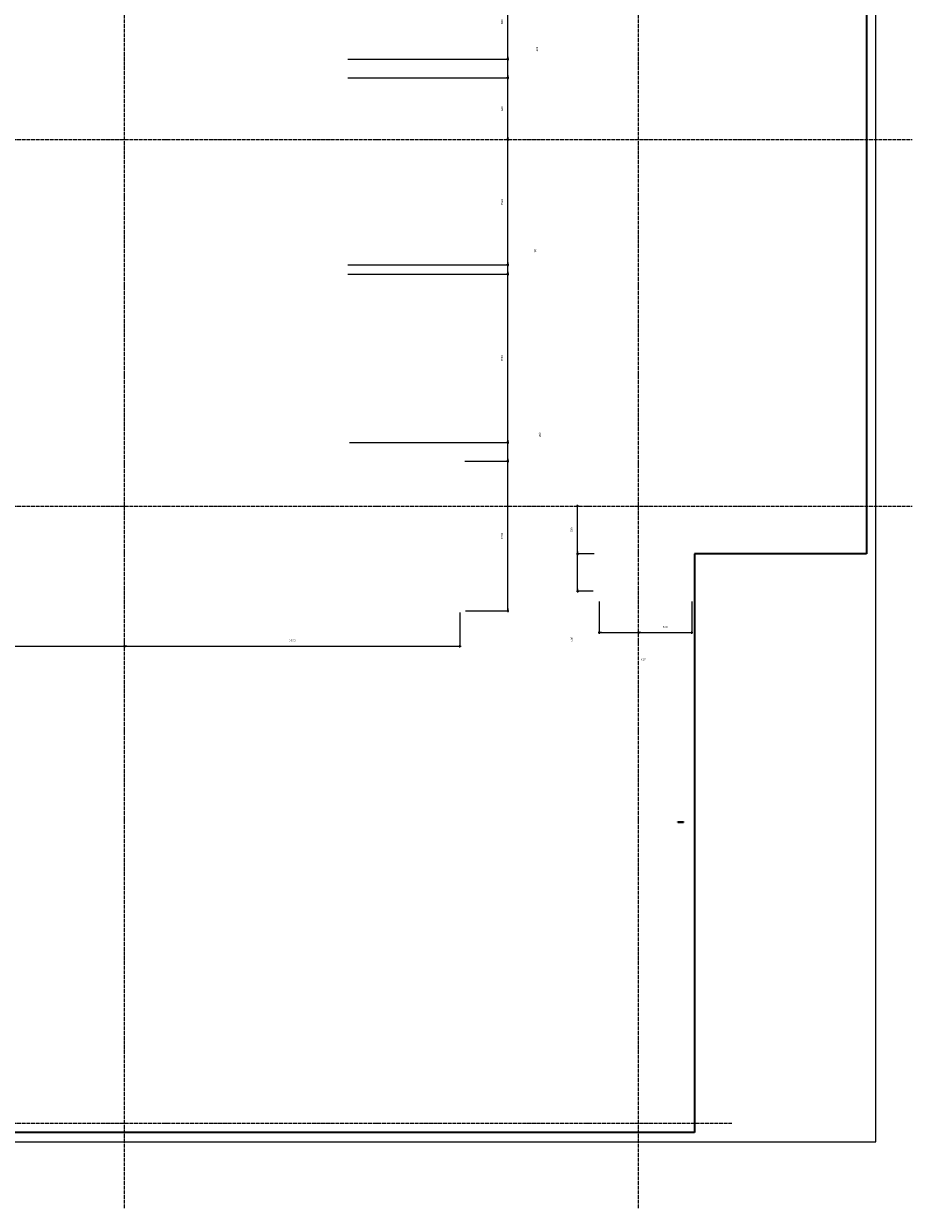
# Model space of a CAD drawing. Header units: millimetres. Extents: x -3170 to 89801, y -74170 to 82422.
# Tile 14 of 105: x 37320 to 46830, y 15830 to 28500. Entities that reach past the tile are written whole.
import ezdxf

# ---------------------------------------------------------------- set-up
doc = ezdxf.new("R2010")
doc.units = ezdxf.units.MM
doc.header["$PDMODE"] = 65
for name, pattern in [('______11', [50, 40, -5, 0, -5]), ('______3', [50, 40, -10]), ('______5', [110, 80, -10, 10, -10])]:
    doc.linetypes.add(name, pattern=pattern)
for name, color, linetype, lineweight in [('Standard', 7, 'Continuous', 25), ('Балка_ общее', 7, '______3', 13), ('Размерная линия_ общее', 7, 'Continuous', 13)]:
    doc.layers.add(name, color=color, linetype=linetype, lineweight=lineweight)
doc.layers.add('Осевая линия_ общее', color=7, linetype='______5', lineweight=13, true_color=0xa0a0a0)
doc.styles.add('ISOCPEUR', font='ISOCPEUR')
doc.dimstyles.new('DIMSTYLE_3', dxfattribs={"dimtxt": 22, "dimasz": 25, "dimexe": 0, "dimexo": 0, "dimgap": 11, "dimtad": 2, "dimdec": 0, "dimrnd": 5, "dimzin": 12, "dimdsep": 46, "dimtxsty": 'ISOCPEUR', "dimblk1": 'ALL_ML_STRICH', "dimblk2": 'ALL_ML_STRICH', "dimsah": 1, "dimcen": 0, "dimclrd": 7, "dimclre": 256, "dimclrt": 7, "dimadec": 0, "dimazin": 0, "dimtfac": 1, "dimtdec": 0, "dimtix": 1, "dimtmove": 2, "dimatfit": 3, "dimfxl": 0, "dimtzin": 0, "dimlwd": 0, "dimlwe": -3, "dimarcsym": 0})
doc.dimstyles.new('DIMSTYLE_7', dxfattribs={"dimtxt": 22, "dimasz": 25, "dimexe": 0, "dimexo": 0, "dimgap": 11, "dimtad": 0, "dimdec": 0, "dimrnd": 5, "dimzin": 12, "dimdsep": 46, "dimtxsty": 'ISOCPEUR', "dimblk1": 'ALL_ML_STRICH', "dimblk2": 'ALL_ML_STRICH', "dimsah": 1, "dimcen": 0, "dimclrd": 7, "dimclre": 256, "dimclrt": 7, "dimadec": 0, "dimazin": 0, "dimtfac": 1, "dimtdec": 0, "dimtix": 1, "dimtmove": 2, "dimatfit": 3, "dimfxl": 0, "dimtzin": 0, "dimlwd": 0, "dimlwe": -3, "dimarcsym": 0})

# ---------------------------------------------------------------- blocks, each defined once
blk = doc.blocks.new('СЛОЖНЫЙ_ОБЪЕКТ_1')
at = {"layer": 'Осевая линия_ общее', "color": 253, "linetype": '______11', "lineweight": -3, "true_color": 0xa0a0a0, "transparency": 33554687}
for p, q in [((38400, 15830), (38400, 39510)), ((43900, 15830), (43900, 39510)), ((27980, 27260), (46830, 27260)), ((27980, 23340), (46830, 23340)), ((27980, 16740), (44900, 16740))]:
    blk.add_line(p, q, dxfattribs=at)
blk = doc.blocks.new('ALL_ML_STRICH')
at = {"color": 0, "linetype": 'ByBlock', "lineweight": -2}
for p, q in [((-1, 0), (0.5, 0)), ((-0.3, -0.3), (0.3, 0.3)), ((0, -0.5), (0, 0.5))]:
    blk.add_line(p, q, dxfattribs=at)
blk = doc.blocks.new('*D183')
at = {"layer": 'DEFPOINTS', "color": 7, "linetype": 'Continuous', "lineweight": 13, "transparency": 33554687}
for p in [(43526, 22830), (43247, 22430), (43515, 22430)]:
    blk.add_point(p, dxfattribs=at)
at = {"layer": 'Размерная линия_ общее', "color": 253, "linetype": 'Continuous', "lineweight": -2, "true_color": 0xa0a0a0, "transparency": 33554687}
for p, q in [((43426, 22830), (43247, 22830)), ((43415, 22430), (43247, 22430))]:
    blk.add_line(p, q, dxfattribs=at)
at = {"layer": 'Размерная линия_ общее', "color": 7, "linetype": 'Continuous', "lineweight": -2, "transparency": 33554687}
blk.add_line((43247, 22430), (43247, 22830), dxfattribs=at)
at = {"layer": 'Размерная линия_ общее', "color": 7, "linetype": 'Continuous', "lineweight": 13, "transparency": 33554687, "xscale": 25, "yscale": 25, "zscale": 25}
for p, rotation in [((43247, 22830), 90), ((43247, 22430), 270)]:
    blk.add_blockref('ALL_ML_STRICH', p, dxfattribs=dict(at, rotation=rotation))
at = {"layer": 'Размерная линия_ общее', "color": 7, "linetype": 'Continuous', "lineweight": 13, "transparency": 33554687, "insert": (43186, 21916), "char_height": 22, "width": 66, "attachment_point": 5, "rotation": 90, "style": 'ISOCPEUR'}
blk.add_mtext('\\A1;{400}', dxfattribs=at)
blk = doc.blocks.new('*D184')
at = {"layer": 'DEFPOINTS', "color": 7, "linetype": 'Continuous', "lineweight": 13, "transparency": 33554687}
for p in [(43368, 23340), (43247, 22830), (43526, 22830)]:
    blk.add_point(p, dxfattribs=at)
at = {"layer": 'Размерная линия_ общее', "color": 253, "linetype": 'Continuous', "lineweight": -2, "true_color": 0xa0a0a0, "transparency": 33554687}
for p, q in [((43247, 23340), (43247, 23340)), ((43426, 22830), (43247, 22830))]:
    blk.add_line(p, q, dxfattribs=at)
at = {"layer": 'Размерная линия_ общее', "color": 7, "linetype": 'Continuous', "lineweight": -2, "transparency": 33554687}
blk.add_line((43247, 22830), (43247, 23340), dxfattribs=at)
at = {"layer": 'Размерная линия_ общее', "color": 7, "linetype": 'Continuous', "lineweight": 13, "transparency": 33554687, "xscale": 25, "yscale": 25, "zscale": 25}
for p, rotation in [((43247, 23340), 90), ((43247, 22830), 270)]:
    blk.add_blockref('ALL_ML_STRICH', p, dxfattribs=dict(at, rotation=rotation))
at = {"layer": 'Размерная линия_ общее', "color": 7, "linetype": 'Continuous', "lineweight": 13, "transparency": 33554687, "insert": (43186, 23088), "char_height": 22, "width": 66, "attachment_point": 5, "rotation": 90, "style": 'ISOCPEUR'}
blk.add_mtext('\\A1;{510}', dxfattribs=at)
blk = doc.blocks.new('*D185')
at = {"layer": 'DEFPOINTS', "color": 7, "linetype": 'Continuous', "lineweight": 13, "transparency": 33554687}
for p in [(43480, 22419), (43900, 22050), (43480, 21987)]:
    blk.add_point(p, dxfattribs=at)
at = {"layer": 'Размерная линия_ общее', "color": 253, "linetype": 'Continuous', "lineweight": -2, "true_color": 0xa0a0a0, "transparency": 33554687}
for p, q in [((43480, 22319), (43480, 21987)), ((43900, 21987), (43900, 21987))]:
    blk.add_line(p, q, dxfattribs=at)
at = {"layer": 'Размерная линия_ общее', "color": 7, "linetype": 'Continuous', "lineweight": -2, "transparency": 33554687}
blk.add_line((43480, 21987), (43900, 21987), dxfattribs=at)
at = {"layer": 'Размерная линия_ общее', "color": 7, "linetype": 'Continuous', "lineweight": 13, "transparency": 33554687, "xscale": 25, "yscale": 25, "zscale": 25, "rotation": 180}
blk.add_blockref('ALL_ML_STRICH', (43480, 21987), dxfattribs=at)
at = {"layer": 'Размерная линия_ общее', "color": 7, "linetype": 'Continuous', "lineweight": 13, "transparency": 33554687, "xscale": 25, "yscale": 25, "zscale": 25}
blk.add_blockref('ALL_ML_STRICH', (43900, 21987), dxfattribs=at)
at = {"layer": 'Размерная линия_ общее', "color": 7, "linetype": 'Continuous', "lineweight": 13, "transparency": 33554687, "insert": (43950, 21703), "char_height": 22, "width": 66, "attachment_point": 5, "style": 'ISOCPEUR'}
blk.add_mtext('\\A1;{420}', dxfattribs=at)
blk = doc.blocks.new('*D186')
at = {"layer": 'DEFPOINTS', "color": 7, "linetype": 'Continuous', "lineweight": 13, "transparency": 33554687}
for p in [(44470, 22419), (43900, 22050), (43900, 21987)]:
    blk.add_point(p, dxfattribs=at)
at = {"layer": 'Размерная линия_ общее', "color": 253, "linetype": 'Continuous', "lineweight": -2, "true_color": 0xa0a0a0, "transparency": 33554687}
for p, q in [((44470, 22319), (44470, 21987)), ((43900, 21987), (43900, 21987))]:
    blk.add_line(p, q, dxfattribs=at)
at = {"layer": 'Размерная линия_ общее', "color": 7, "linetype": 'Continuous', "lineweight": -2, "transparency": 33554687}
blk.add_line((43900, 21987), (44470, 21987), dxfattribs=at)
at = {"layer": 'Размерная линия_ общее', "color": 7, "linetype": 'Continuous', "lineweight": 13, "transparency": 33554687, "xscale": 25, "yscale": 25, "zscale": 25, "rotation": 180}
blk.add_blockref('ALL_ML_STRICH', (43900, 21987), dxfattribs=at)
at = {"layer": 'Размерная линия_ общее', "color": 7, "linetype": 'Continuous', "lineweight": 13, "transparency": 33554687, "xscale": 25, "yscale": 25, "zscale": 25}
blk.add_blockref('ALL_ML_STRICH', (44470, 21987), dxfattribs=at)
at = {"layer": 'Размерная линия_ общее', "color": 7, "linetype": 'Continuous', "lineweight": 13, "transparency": 33554687, "insert": (44186, 22048), "char_height": 22, "width": 66, "attachment_point": 5, "style": 'ISOCPEUR'}
blk.add_mtext('\\A1;{570}', dxfattribs=at)
blk = doc.blocks.new('*D187')
at = {"layer": 'DEFPOINTS', "color": 7, "linetype": 'Continuous', "lineweight": 13, "transparency": 33554687}
for p in [(35748, 22304), (35748, 21842), (38400, 21877)]:
    blk.add_point(p, dxfattribs=at)
at = {"layer": 'Размерная линия_ общее', "color": 253, "linetype": 'Continuous', "lineweight": -2, "true_color": 0xa0a0a0, "transparency": 33554687}
for p, q in [((35748, 22204), (35748, 21842)), ((38400, 21842), (38400, 21842))]:
    blk.add_line(p, q, dxfattribs=at)
at = {"layer": 'Размерная линия_ общее', "color": 7, "linetype": 'Continuous', "lineweight": -2, "transparency": 33554687}
blk.add_line((35748, 21842), (38400, 21842), dxfattribs=at)
at = {"layer": 'Размерная линия_ общее', "color": 7, "linetype": 'Continuous', "lineweight": 13, "transparency": 33554687, "xscale": 25, "yscale": 25, "zscale": 25, "rotation": 180}
blk.add_blockref('ALL_ML_STRICH', (35748, 21842), dxfattribs=at)
at = {"layer": 'Размерная линия_ общее', "color": 7, "linetype": 'Continuous', "lineweight": 13, "transparency": 33554687, "xscale": 25, "yscale": 25, "zscale": 25}
blk.add_blockref('ALL_ML_STRICH', (38400, 21842), dxfattribs=at)
at = {"layer": 'Размерная линия_ общее', "color": 7, "linetype": 'Continuous', "lineweight": 13, "transparency": 33554687, "insert": (37075, 21903), "char_height": 22, "width": 88, "attachment_point": 5, "style": 'ISOCPEUR'}
blk.add_mtext('\\A1;{2650}', dxfattribs=at)
blk = doc.blocks.new('*D188')
at = {"layer": 'DEFPOINTS', "color": 7, "linetype": 'Continuous', "lineweight": 13, "transparency": 33554687}
for p in [(41988, 22304), (38400, 21877), (38400, 21842)]:
    blk.add_point(p, dxfattribs=at)
at = {"layer": 'Размерная линия_ общее', "color": 253, "linetype": 'Continuous', "lineweight": -2, "true_color": 0xa0a0a0, "transparency": 33554687}
for p, q in [((41988, 22204), (41988, 21842)), ((38400, 21842), (38400, 21842))]:
    blk.add_line(p, q, dxfattribs=at)
at = {"layer": 'Размерная линия_ общее', "color": 7, "linetype": 'Continuous', "lineweight": -2, "transparency": 33554687}
blk.add_line((38400, 21842), (41988, 21842), dxfattribs=at)
at = {"layer": 'Размерная линия_ общее', "color": 7, "linetype": 'Continuous', "lineweight": 13, "transparency": 33554687, "xscale": 25, "yscale": 25, "zscale": 25, "rotation": 180}
blk.add_blockref('ALL_ML_STRICH', (38400, 21842), dxfattribs=at)
at = {"layer": 'Размерная линия_ общее', "color": 7, "linetype": 'Continuous', "lineweight": 13, "transparency": 33554687, "xscale": 25, "yscale": 25, "zscale": 25}
blk.add_blockref('ALL_ML_STRICH', (41988, 21842), dxfattribs=at)
at = {"layer": 'Размерная линия_ общее', "color": 7, "linetype": 'Continuous', "lineweight": 13, "transparency": 33554687, "insert": (40195, 21903), "char_height": 22, "width": 88, "attachment_point": 5, "style": 'ISOCPEUR'}
blk.add_mtext('\\A1;{3590}', dxfattribs=at)
blk = doc.blocks.new('*D189')
at = {"layer": 'DEFPOINTS', "color": 7, "linetype": 'Continuous', "lineweight": 13, "transparency": 33554687}
for p in [(41941, 23820), (41949, 22220), (42500, 22220)]:
    blk.add_point(p, dxfattribs=at)
at = {"layer": 'Размерная линия_ общее', "color": 253, "linetype": 'Continuous', "lineweight": -2, "true_color": 0xa0a0a0, "transparency": 33554687}
for p, q in [((42041, 23820), (42500, 23820)), ((42049, 22220), (42500, 22220))]:
    blk.add_line(p, q, dxfattribs=at)
at = {"layer": 'Размерная линия_ общее', "color": 7, "linetype": 'Continuous', "lineweight": -2, "transparency": 33554687}
blk.add_line((42500, 22220), (42500, 23820), dxfattribs=at)
at = {"layer": 'Размерная линия_ общее', "color": 7, "linetype": 'Continuous', "lineweight": 13, "transparency": 33554687, "xscale": 25, "yscale": 25, "zscale": 25}
for p, rotation in [((42500, 23820), 90), ((42500, 22220), 270)]:
    blk.add_blockref('ALL_ML_STRICH', p, dxfattribs=dict(at, rotation=rotation))
at = {"layer": 'Размерная линия_ общее', "color": 7, "linetype": 'Continuous', "lineweight": 13, "transparency": 33554687, "insert": (42439, 23023), "char_height": 22, "width": 88, "attachment_point": 5, "rotation": 90, "style": 'ISOCPEUR'}
blk.add_mtext('\\A1;{1600}', dxfattribs=at)
blk = doc.blocks.new('*D190')
at = {"layer": 'DEFPOINTS', "color": 7, "linetype": 'Continuous', "lineweight": 13, "transparency": 33554687}
for p in [(40706, 24020), (41941, 23820), (42500, 23820)]:
    blk.add_point(p, dxfattribs=at)
at = {"layer": 'Размерная линия_ общее', "color": 253, "linetype": 'Continuous', "lineweight": -2, "true_color": 0xa0a0a0, "transparency": 33554687}
for p, q in [((40806, 24020), (42500, 24020)), ((42041, 23820), (42500, 23820))]:
    blk.add_line(p, q, dxfattribs=at)
at = {"layer": 'Размерная линия_ общее', "color": 7, "linetype": 'Continuous', "lineweight": -2, "transparency": 33554687}
blk.add_line((42500, 23820), (42500, 24020), dxfattribs=at)
at = {"layer": 'Размерная линия_ общее', "color": 7, "linetype": 'Continuous', "lineweight": 13, "transparency": 33554687, "xscale": 25, "yscale": 25, "zscale": 25}
for p, rotation in [((42500, 24020), 90), ((42500, 23820), 270)]:
    blk.add_blockref('ALL_ML_STRICH', p, dxfattribs=dict(at, rotation=rotation))
at = {"layer": 'Размерная линия_ общее', "color": 7, "linetype": 'Continuous', "lineweight": 13, "transparency": 33554687, "insert": (42844, 24104), "char_height": 22, "width": 66, "attachment_point": 5, "rotation": 90, "style": 'ISOCPEUR'}
blk.add_mtext('\\A1;{200}', dxfattribs=at)
blk = doc.blocks.new('*D191')
at = {"layer": 'DEFPOINTS', "color": 7, "linetype": 'Continuous', "lineweight": 13, "transparency": 33554687}
for p in [(40690, 25820), (40706, 24020), (42500, 24020)]:
    blk.add_point(p, dxfattribs=at)
at = {"layer": 'Размерная линия_ общее', "color": 253, "linetype": 'Continuous', "lineweight": -2, "true_color": 0xa0a0a0, "transparency": 33554687}
for p, q in [((40790, 25820), (42500, 25820)), ((40806, 24020), (42500, 24020))]:
    blk.add_line(p, q, dxfattribs=at)
at = {"layer": 'Размерная линия_ общее', "color": 7, "linetype": 'Continuous', "lineweight": -2, "transparency": 33554687}
blk.add_line((42500, 24020), (42500, 25820), dxfattribs=at)
at = {"layer": 'Размерная линия_ общее', "color": 7, "linetype": 'Continuous', "lineweight": 13, "transparency": 33554687, "xscale": 25, "yscale": 25, "zscale": 25}
for p, rotation in [((42500, 25820), 90), ((42500, 24020), 270)]:
    blk.add_blockref('ALL_ML_STRICH', p, dxfattribs=dict(at, rotation=rotation))
at = {"layer": 'Размерная линия_ общее', "color": 7, "linetype": 'Continuous', "lineweight": 13, "transparency": 33554687, "insert": (42439, 24923), "char_height": 22, "width": 88, "attachment_point": 5, "rotation": 90, "style": 'ISOCPEUR'}
blk.add_mtext('\\A1;{1800}', dxfattribs=at)
blk = doc.blocks.new('*D192')
at = {"layer": 'DEFPOINTS', "color": 7, "linetype": 'Continuous', "lineweight": 13, "transparency": 33554687}
for p in [(40690, 25920), (40690, 25820), (42500, 25820)]:
    blk.add_point(p, dxfattribs=at)
at = {"layer": 'Размерная линия_ общее', "color": 253, "linetype": 'Continuous', "lineweight": -2, "true_color": 0xa0a0a0, "transparency": 33554687}
for p, q in [((40790, 25920), (42500, 25920)), ((40790, 25820), (42500, 25820))]:
    blk.add_line(p, q, dxfattribs=at)
at = {"layer": 'Размерная линия_ общее', "color": 7, "linetype": 'Continuous', "lineweight": -2, "transparency": 33554687}
blk.add_line((42500, 25820), (42500, 25920), dxfattribs=at)
at = {"layer": 'Размерная линия_ общее', "color": 7, "linetype": 'Continuous', "lineweight": 13, "transparency": 33554687, "xscale": 25, "yscale": 25, "zscale": 25}
for p, rotation in [((42500, 25920), 90), ((42500, 25820), 270)]:
    blk.add_blockref('ALL_ML_STRICH', p, dxfattribs=dict(at, rotation=rotation))
at = {"layer": 'Размерная линия_ общее', "color": 7, "linetype": 'Continuous', "lineweight": 13, "transparency": 33554687, "insert": (42794, 26067), "char_height": 22, "width": 66, "attachment_point": 5, "rotation": 90, "style": 'ISOCPEUR'}
blk.add_mtext('\\A1;{100}', dxfattribs=at)
blk = doc.blocks.new('*D193')
at = {"layer": 'DEFPOINTS', "color": 7, "linetype": 'Continuous', "lineweight": 13, "transparency": 33554687}
for p in [(42516, 27260), (40690, 25920), (42500, 25920)]:
    blk.add_point(p, dxfattribs=at)
at = {"layer": 'Размерная линия_ общее', "color": 253, "linetype": 'Continuous', "lineweight": -2, "true_color": 0xa0a0a0, "transparency": 33554687}
for p, q in [((42500, 27260), (42500, 27260)), ((40790, 25920), (42500, 25920))]:
    blk.add_line(p, q, dxfattribs=at)
at = {"layer": 'Размерная линия_ общее', "color": 7, "linetype": 'Continuous', "lineweight": -2, "transparency": 33554687}
blk.add_line((42500, 25920), (42500, 27260), dxfattribs=at)
at = {"layer": 'Размерная линия_ общее', "color": 7, "linetype": 'Continuous', "lineweight": 13, "transparency": 33554687, "xscale": 25, "yscale": 25, "zscale": 25}
for p, rotation in [((42500, 27260), 90), ((42500, 25920), 270)]:
    blk.add_blockref('ALL_ML_STRICH', p, dxfattribs=dict(at, rotation=rotation))
at = {"layer": 'Размерная линия_ общее', "color": 7, "linetype": 'Continuous', "lineweight": 13, "transparency": 33554687, "insert": (42439, 26592), "char_height": 22, "width": 88, "attachment_point": 5, "rotation": 90, "style": 'ISOCPEUR'}
blk.add_mtext('\\A1;{1340}', dxfattribs=at)
blk = doc.blocks.new('*D194')
at = {"layer": 'DEFPOINTS', "color": 7, "linetype": 'Continuous', "lineweight": 13, "transparency": 33554687}
for p in [(40690, 27920), (42500, 27260), (42516, 27260)]:
    blk.add_point(p, dxfattribs=at)
at = {"layer": 'Размерная линия_ общее', "color": 253, "linetype": 'Continuous', "lineweight": -2, "true_color": 0xa0a0a0, "transparency": 33554687}
for p, q in [((40790, 27920), (42500, 27920)), ((42500, 27260), (42500, 27260))]:
    blk.add_line(p, q, dxfattribs=at)
at = {"layer": 'Размерная линия_ общее', "color": 7, "linetype": 'Continuous', "lineweight": -2, "transparency": 33554687}
blk.add_line((42500, 27260), (42500, 27920), dxfattribs=at)
at = {"layer": 'Размерная линия_ общее', "color": 7, "linetype": 'Continuous', "lineweight": 13, "transparency": 33554687, "xscale": 25, "yscale": 25, "zscale": 25}
for p, rotation in [((42500, 27920), 90), ((42500, 27260), 270)]:
    blk.add_blockref('ALL_ML_STRICH', p, dxfattribs=dict(at, rotation=rotation))
at = {"layer": 'Размерная линия_ общее', "color": 7, "linetype": 'Continuous', "lineweight": 13, "transparency": 33554687, "insert": (42439, 27591), "char_height": 22, "width": 66, "attachment_point": 5, "rotation": 90, "style": 'ISOCPEUR'}
blk.add_mtext('\\A1;{660}', dxfattribs=at)
blk = doc.blocks.new('*D195')
at = {"layer": 'DEFPOINTS', "color": 7, "linetype": 'Continuous', "lineweight": 13, "transparency": 33554687}
for p in [(40690, 28120), (40690, 27920), (42500, 27920)]:
    blk.add_point(p, dxfattribs=at)
at = {"layer": 'Размерная линия_ общее', "color": 253, "linetype": 'Continuous', "lineweight": -2, "true_color": 0xa0a0a0, "transparency": 33554687}
for p, q in [((40790, 28120), (42500, 28120)), ((40790, 27920), (42500, 27920))]:
    blk.add_line(p, q, dxfattribs=at)
at = {"layer": 'Размерная линия_ общее', "color": 7, "linetype": 'Continuous', "lineweight": -2, "transparency": 33554687}
blk.add_line((42500, 27920), (42500, 28120), dxfattribs=at)
at = {"layer": 'Размерная линия_ общее', "color": 7, "linetype": 'Continuous', "lineweight": 13, "transparency": 33554687, "xscale": 25, "yscale": 25, "zscale": 25}
for p, rotation in [((42500, 28120), 90), ((42500, 27920), 270)]:
    blk.add_blockref('ALL_ML_STRICH', p, dxfattribs=dict(at, rotation=rotation))
at = {"layer": 'Размерная линия_ общее', "color": 7, "linetype": 'Continuous', "lineweight": 13, "transparency": 33554687, "insert": (42813, 28229), "char_height": 22, "width": 66, "attachment_point": 5, "rotation": 90, "style": 'ISOCPEUR'}
blk.add_mtext('\\A1;{200}', dxfattribs=at)
blk = doc.blocks.new('*D196')
at = {"layer": 'DEFPOINTS', "color": 7, "linetype": 'Continuous', "lineweight": 13, "transparency": 33554687}
for p in [(40675, 28920), (40690, 28120), (42500, 28120)]:
    blk.add_point(p, dxfattribs=at)
at = {"layer": 'Размерная линия_ общее', "color": 253, "linetype": 'Continuous', "lineweight": -2, "true_color": 0xa0a0a0, "transparency": 33554687}
for p, q in [((40775, 28920), (42500, 28920)), ((40790, 28120), (42500, 28120))]:
    blk.add_line(p, q, dxfattribs=at)
at = {"layer": 'Размерная линия_ общее', "color": 7, "linetype": 'Continuous', "lineweight": -2, "transparency": 33554687}
blk.add_line((42500, 28120), (42500, 28920), dxfattribs=at)
at = {"layer": 'Размерная линия_ общее', "color": 7, "linetype": 'Continuous', "lineweight": 13, "transparency": 33554687, "xscale": 25, "yscale": 25, "zscale": 25}
for p, rotation in [((42500, 28920), 90), ((42500, 28120), 270)]:
    blk.add_blockref('ALL_ML_STRICH', p, dxfattribs=dict(at, rotation=rotation))
at = {"layer": 'Размерная линия_ общее', "color": 7, "linetype": 'Continuous', "lineweight": 13, "transparency": 33554687, "insert": (42439, 28521), "char_height": 22, "width": 66, "attachment_point": 5, "rotation": 90, "style": 'ISOCPEUR'}
blk.add_mtext('\\A1;{800}', dxfattribs=at)

msp = doc.modelspace()

# ---------------------------------------------------------------- linework, layer by layer
at = {"layer": 'Standard', "color": 7, "linetype": 'Continuous', "lineweight": 35, "transparency": 33554687}
for p, q in [((44320, 19960), (44320, 19963.1)), ((44320, 19963.1), (44380, 19963.1)), ((44320, 19960), (44380, 19960)), ((44380, 19963.1), (44380, 19960))]:
    msp.add_line(p, q, dxfattribs=at)
at = {"layer": 'Standard', "color": 7, "linetype": 'Continuous', "lineweight": 18, "transparency": 33554687}
msp.add_lwpolyline([(29250, 16540), (46440, 16540), (46440, 38380), (29250, 38380), (29250, 16540)], dxfattribs=at)
at = {"layer": 'Размерная линия_ общее', "color": 7, "linetype": 'Continuous', "lineweight": 35, "transparency": 33554687}
for p, q in [((46340, 31690), (46340, 22830)), ((44500, 22830), (44500, 16640)), ((46340, 22830), (44500, 22830)), ((44500, 16640), (30600, 16640))]:
    msp.add_line(p, q, dxfattribs=at)

# ---------------------------------------------------------------- block references
at = {"layer": 'Балка_ общее', "color": 7, "linetype": 'Continuous', "lineweight": 13, "transparency": 33554687}
msp.add_blockref('СЛОЖНЫЙ_ОБЪЕКТ_1', (0, 0), dxfattribs=at)

# ---------------------------------------------------------------- dimensions: what is measured, and where the dimension line sits
at = {"layer": 'Размерная линия_ общее', "color": 7, "linetype": 'Continuous', "lineweight": 13, "transparency": 33554687}
for base, p1, p2, dimstyle, picture, middle in [((42500.2, 28919.6), (40789.7, 28119.6), (40775.4, 28919.6), 'DIMSTYLE_3', '*D196', (42439.2, 28520.7)), ((42500.2, 28119.6), (40789.7, 27919.6), (40789.7, 28119.6), 'DIMSTYLE_7', '*D195', (42812.6, 28228.7)), ((42500.2, 27919.6), (42500.2, 27260), (40789.7, 27919.6), 'DIMSTYLE_3', '*D194', (42439.2, 27590.9)), ((42500.2, 27260), (40789.7, 25919.6), (42500.2, 27260), 'DIMSTYLE_3', '*D193', (42439.2, 26592)), ((42500.2, 25919.6), (40790.4, 25819.6), (40789.7, 25919.6), 'DIMSTYLE_7', '*D192', (42793.8, 26067.2)), ((42500.2, 25819.6), (40806.3, 24019.6), (40790.4, 25819.6), 'DIMSTYLE_3', '*D191', (42439.2, 24922.9)), ((42500.2, 24019.6), (42041, 23819.6), (40806.3, 24019.6), 'DIMSTYLE_7', '*D190', (42843.6, 24104.1)), ((42500.2, 23819.6), (42049, 22219.6), (42041, 23819.6), 'DIMSTYLE_3', '*D189', (42439.2, 23022.9)), ((43247.2624, 23340), (43425.9286, 22829.5235), (43247.2624, 23340), 'DIMSTYLE_3', '*D184', (43186.2624, 23088.0617)), ((43247.3, 22829.5), (43414.9, 22429.5), (43425.9, 22829.5), 'DIMSTYLE_3', '*D183', (43186, 21915.7))]:
    dim = msp.add_linear_dim(base=base, p1=p1, p2=p2, angle=90, dimstyle=dimstyle, override={"dimpost": '<>', "dimclrd": 7, "dimclre": 253, "dimclrt": 7, "dimlwd": 0, "dimlwe": 65533}, dxfattribs=at)
    dim.commit()
    dim.dimension.update_dxf_attribs({"geometry": picture, "text_midpoint": middle, "dimtype": 160})
for base, p1, p2, dimstyle, picture, middle in [((38400, 21842.4777), (35748.4937, 22203.5715), (38400, 21842.4777), 'DIMSTYLE_3', '*D187', (37075.3469, 21903.4777)), ((41988.4937, 21842.4777), (38400, 21842.4777), (41988.4937, 22203.5715), 'DIMSTYLE_3', '*D188', (40195.3469, 21903.4777)), ((43900, 21986.6), (43480, 22318.5), (43900, 21986.6), 'DIMSTYLE_7', '*D185', (43950.3, 21702.8)), ((44470, 21986.6), (43900, 21986.6), (44470, 22318.5), 'DIMSTYLE_3', '*D186', (44186.1, 22047.6))]:
    dim = msp.add_linear_dim(base=base, p1=p1, p2=p2, dimstyle=dimstyle, override={"dimpost": '<>', "dimclrd": 7, "dimclre": 253, "dimclrt": 7, "dimlwd": 0, "dimlwe": 65533}, dxfattribs=at)
    dim.commit()
    dim.dimension.update_dxf_attribs({"geometry": picture, "text_midpoint": middle, "dimtype": 160})

doc.saveas('drawing.dxf')
